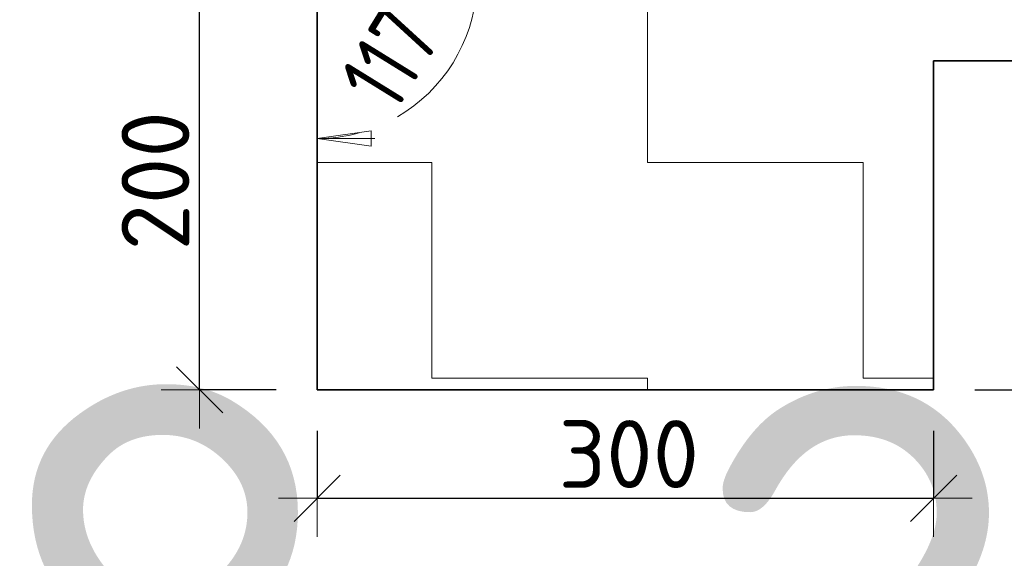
# Model space of a CAD drawing. Header units: metres. Extents: x -38 to 100, y -15 to 21.
# Tile 231 of 246: x 74.455 to 74.934, y 12.618 to 12.879. Entities that reach past the tile are written whole.
import ezdxf

# ---------------------------------------------------------------- set-up
doc = ezdxf.new("R2010")
doc.units = ezdxf.units.M
doc.header["$PDMODE"] = 65
for name, color, linetype, lineweight in [('XR$3$Размерная линия_ общее', 7, 'Continuous', 13), ('XR$4$Размерная линия_ общее', 7, 'Continuous', 13), ('XR$5$Текст_ примечание', 7, 'Continuous', 13), ('XR$6$Размерная линия_ общее', 7, 'Continuous', 13), ('XR$7$Текст_ примечание', 7, 'Continuous', 13)]:
    doc.layers.add(name, color=color, linetype=linetype, lineweight=lineweight)
doc.styles.add('ISOCPEUR', font='txt')
doc.dimstyles.new('DIMSTYLE_28', dxfattribs={"dimtxt": 0.033, "dimasz": 0.0375, "dimexe": 0, "dimexo": 0, "dimgap": 0.0165, "dimtad": 2, "dimdec": 0, "dimlfac": 1000, "dimrnd": 5, "dimzin": 12, "dimdsep": 46, "dimtxsty": 'ISOCPEUR', "dimblk1": 'ALL_ML_STRICH', "dimblk2": 'ALL_ML_STRICH', "dimsah": 1, "dimcen": 0, "dimclrd": 7, "dimclre": 256, "dimclrt": 7, "dimadec": 0, "dimazin": 0, "dimtfac": 1, "dimtdec": 0, "dimtix": 1, "dimtmove": 2, "dimatfit": 3, "dimfxl": 0, "dimtzin": 0, "dimlwd": 0, "dimlwe": -3, "dimarcsym": 0})
doc.dimstyles.new('DIMSTYLE_30', dxfattribs={"dimtxt": 0.033, "dimasz": 0.0375, "dimexe": 0, "dimexo": 0, "dimgap": 0.0165, "dimtad": 2, "dimdec": 0, "dimlfac": 1000, "dimrnd": 5, "dimzin": 12, "dimdsep": 46, "dimtxsty": 'ISOCPEUR', "dimblk1": 'ALL_ML_STRICH', "dimblk2": 'ALL_ML_STRICH', "dimsah": 1, "dimcen": 0, "dimclrd": 7, "dimclre": 256, "dimclrt": 7, "dimadec": 0, "dimazin": 0, "dimtfac": 1, "dimtdec": 0, "dimtix": 1, "dimtmove": 2, "dimatfit": 3, "dimfxl": 0, "dimtzin": 0, "dimlwd": 0, "dimlwe": -3, "dimarcsym": 0})
doc.dimstyles.new('DIMSTYLE_8', dxfattribs={"dimtxt": 0.033, "dimasz": 0.0375, "dimexe": 0, "dimexo": 0, "dimgap": 0.0165, "dimtad": 2, "dimdec": 0, "dimlfac": 1000, "dimrnd": 1, "dimzin": 12, "dimdsep": 46, "dimtxsty": 'ISOCPEUR', "dimblk1": 'ALL_ML_STRICH', "dimblk2": 'ALL_ML_STRICH', "dimsah": 1, "dimcen": 0, "dimclrd": 7, "dimclre": 256, "dimclrt": 7, "dimadec": 0, "dimazin": 0, "dimtfac": 1, "dimtdec": 0, "dimtix": 1, "dimtmove": 2, "dimatfit": 3, "dimfxl": 0, "dimtzin": 0, "dimlwd": 0, "dimlwe": -3, "dimarcsym": 0})
pattern_1 = [(0, (0.21, 0.21), (0.105, 0.105), [0.105, -0.105]), (90, (0.21, 0.21), (-0.105, 0.105), [0.105, -0.105])]

# ---------------------------------------------------------------- blocks, each defined once
blk = doc.blocks.new('ALL_ML_STRICH')
at = {"color": 0, "linetype": 'ByBlock', "lineweight": -2}
for p, q in [((0, -0.5), (0, 0.5)), ((-0.3, -0.3), (0.3, 0.3)), ((-1, 0), (0.5, 0))]:
    blk.add_line(p, q, dxfattribs=at)
blk = doc.blocks.new('*D104')
at = {"layer": 'DEFPOINTS', "color": 7, "linetype": 'Continuous', "lineweight": 13, "transparency": 33554687}
for p in [(75.22301208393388, 12.85948562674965), (75.31543048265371, 12.85948562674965), (74.8993603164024, 12.69948562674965)]:
    blk.add_point(p, dxfattribs=at)
at = {"layer": 'XR$3$Размерная линия_ общее', "color": 253, "linetype": 'Continuous', "lineweight": -2, "true_color": 0xa0a0a0, "transparency": 33554687}
for p, q in [((75.24301208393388, 12.85948562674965), (75.31543048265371, 12.85948562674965)), ((74.91936031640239, 12.69948562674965), (75.31543048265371, 12.69948562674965))]:
    blk.add_line(p, q, dxfattribs=at)
at = {"layer": 'XR$3$Размерная линия_ общее', "color": 7, "linetype": 'Continuous', "lineweight": -2, "transparency": 33554687}
blk.add_line((75.31543048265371, 12.85948562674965), (75.31543048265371, 12.69948562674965), dxfattribs=at)
at = {"layer": 'XR$3$Размерная линия_ общее', "color": 7, "linetype": 'Continuous', "lineweight": 13, "transparency": 33554687, "xscale": 0.0375, "yscale": 0.0375, "zscale": 0.0375}
for p, rotation in [((75.31543048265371, 12.85948562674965), 90), ((75.31543048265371, 12.69948562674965), 270)]:
    blk.add_blockref('ALL_ML_STRICH', p, dxfattribs=dict(at, rotation=rotation))
at = {"layer": 'XR$3$Размерная линия_ общее', "color": 7, "linetype": 'Continuous', "lineweight": 13, "transparency": 33554687, "insert": (75.29393048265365, 12.78443562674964), "char_height": 0.033, "width": 0.099, "attachment_point": 5, "rotation": 90, "style": 'ISOCPEUR'}
blk.add_mtext('\\A1;{160}', dxfattribs=at)
blk = doc.blocks.new('*D113')
at = {"layer": 'DEFPOINTS', "color": 7, "linetype": 'Continuous', "lineweight": 13, "transparency": 33554687}
for p in [(74.5993603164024, 12.69948562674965), (74.8993603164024, 12.69948562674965), (74.5993603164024, 12.6467478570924)]:
    blk.add_point(p, dxfattribs=at)
at = {"layer": 'XR$3$Размерная линия_ общее', "color": 253, "linetype": 'Continuous', "lineweight": -2, "true_color": 0xa0a0a0, "transparency": 33554687}
for p, q in [((74.5993603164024, 12.67948562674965), (74.5993603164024, 12.6467478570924)), ((74.8993603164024, 12.67948562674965), (74.8993603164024, 12.6467478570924))]:
    blk.add_line(p, q, dxfattribs=at)
at = {"layer": 'XR$3$Размерная линия_ общее', "color": 7, "linetype": 'Continuous', "lineweight": -2, "transparency": 33554687}
blk.add_line((74.5993603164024, 12.6467478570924), (74.8993603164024, 12.6467478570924), dxfattribs=at)
at = {"layer": 'XR$3$Размерная линия_ общее', "color": 7, "linetype": 'Continuous', "lineweight": 13, "transparency": 33554687, "xscale": 0.0375, "yscale": 0.0375, "zscale": 0.0375, "rotation": 180}
blk.add_blockref('ALL_ML_STRICH', (74.5993603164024, 12.6467478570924), dxfattribs=at)
at = {"layer": 'XR$3$Размерная линия_ общее', "color": 7, "linetype": 'Continuous', "lineweight": 13, "transparency": 33554687, "xscale": 0.0375, "yscale": 0.0375, "zscale": 0.0375}
blk.add_blockref('ALL_ML_STRICH', (74.8993603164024, 12.6467478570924), dxfattribs=at)
at = {"layer": 'XR$3$Размерная линия_ общее', "color": 7, "linetype": 'Continuous', "lineweight": 13, "transparency": 33554687, "insert": (74.75101031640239, 12.6682478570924), "char_height": 0.033, "width": 0.099, "attachment_point": 5, "style": 'ISOCPEUR'}
blk.add_mtext('\\A1;{300}', dxfattribs=at)
blk = doc.blocks.new('*D224')
at = {"layer": 'DEFPOINTS', "color": 7, "linetype": 'Continuous', "lineweight": 13, "transparency": 33554687}
for p in [(74.5993603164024, 12.89948562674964), (74.54217384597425, 12.69948562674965), (74.5993603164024, 12.69948562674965)]:
    blk.add_point(p, dxfattribs=at)
at = {"layer": 'XR$3$Размерная линия_ общее', "color": 253, "linetype": 'Continuous', "lineweight": -2, "true_color": 0xa0a0a0, "transparency": 33554687}
for p, q in [((74.5793603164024, 12.89948562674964), (74.54217384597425, 12.89948562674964)), ((74.5793603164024, 12.69948562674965), (74.54217384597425, 12.69948562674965))]:
    blk.add_line(p, q, dxfattribs=at)
at = {"layer": 'XR$3$Размерная линия_ общее', "color": 7, "linetype": 'Continuous', "lineweight": -2, "transparency": 33554687}
blk.add_line((74.54217384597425, 12.69948562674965), (74.54217384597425, 12.89948562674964), dxfattribs=at)
at = {"layer": 'XR$3$Размерная линия_ общее', "color": 7, "linetype": 'Continuous', "lineweight": 13, "transparency": 33554687, "xscale": 0.0375, "yscale": 0.0375, "zscale": 0.0375}
for p, rotation in [((74.54217384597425, 12.89948562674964), 90), ((74.54217384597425, 12.69948562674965), 270)]:
    blk.add_blockref('ALL_ML_STRICH', p, dxfattribs=dict(at, rotation=rotation))
at = {"layer": 'XR$3$Размерная линия_ общее', "color": 7, "linetype": 'Continuous', "lineweight": 13, "transparency": 33554687, "insert": (74.52067384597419, 12.80113562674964), "char_height": 0.033, "width": 0.099, "attachment_point": 5, "rotation": 90, "style": 'ISOCPEUR'}
blk.add_mtext('\\A1;{200}', dxfattribs=at)
blk = doc.blocks.new('COMPLEX_ANGLEDIM_0')
at = {"color": 7, "linetype": 'Continuous', "lineweight": 13, "transparency": 33554687}
for p, q in [((74.66893859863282, 12.93427478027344), (74.68570916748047, 12.94266003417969)), ((74.66893859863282, 12.93427478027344), (74.65216815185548, 12.92588952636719)), ((74.66893859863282, 12.93427478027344), (74.68403210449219, 12.91247314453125)), ((74.67732385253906, 12.90911901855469), (74.66893859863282, 12.93427478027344)), ((74.66893859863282, 12.93427478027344), (74.68151654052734, 12.90911901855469)), ((74.66893859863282, 12.93427478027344), (74.66893859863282, 12.93427478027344)), ((74.68403210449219, 12.91247314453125), (74.67732385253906, 12.90911901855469)), ((74.59936029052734, 12.82169470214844), (74.59936029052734, 12.84044470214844)), ((74.62561029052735, 12.82544470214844), (74.59936029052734, 12.82169470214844)), ((74.59936029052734, 12.82169470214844), (74.62561029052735, 12.81794476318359)), ((74.59936029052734, 12.82169470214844), (74.6274853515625, 12.82169470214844)), ((74.59936029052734, 12.82169470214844), (74.59936029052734, 12.82169470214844)), ((74.59936029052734, 12.82169470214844), (74.59936029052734, 12.80294476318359)), ((74.62561029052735, 12.81794476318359), (74.62561029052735, 12.82544470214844))]:
    blk.add_line(p, q, dxfattribs=at)
for start, end in [(10.78742880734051, 26.56505186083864), (300.1652612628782, 356.3998111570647), (270.0000048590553, 285.295600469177)]:
    blk.add_arc((74.59936029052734, 12.89948565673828), 0.07779091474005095, start, end, dxfattribs=at)
at = {"color": 7, "linetype": 'Continuous', "lineweight": 13, "transparency": 33554687, "insert": (74.6371098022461, 12.83319946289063), "char_height": 0.03300000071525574, "width": 0.08897189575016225, "attachment_point": 7, "rotation": 58.282530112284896, "style": 'ISOCPEUR'}
blk.add_mtext('\\W0.79;117%%d', dxfattribs=at)
blk = doc.blocks.new('*D549')
at = {"layer": 'DEFPOINTS', "color": 7, "linetype": 'Continuous', "lineweight": 13, "transparency": 33554687}
for p in [(75.22301208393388, 12.85948562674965), (75.31543048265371, 12.85948562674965), (74.8993603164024, 12.69948562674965)]:
    blk.add_point(p, dxfattribs=at)
at = {"layer": 'XR$4$Размерная линия_ общее', "color": 253, "linetype": 'Continuous', "lineweight": -2, "true_color": 0xa0a0a0, "transparency": 33554687}
for p, q in [((75.24301208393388, 12.85948562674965), (75.31543048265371, 12.85948562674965)), ((74.91936031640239, 12.69948562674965), (75.31543048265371, 12.69948562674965))]:
    blk.add_line(p, q, dxfattribs=at)
at = {"layer": 'XR$4$Размерная линия_ общее', "color": 7, "linetype": 'Continuous', "lineweight": -2, "transparency": 33554687}
blk.add_line((75.31543048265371, 12.85948562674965), (75.31543048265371, 12.69948562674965), dxfattribs=at)
at = {"layer": 'XR$4$Размерная линия_ общее', "color": 7, "linetype": 'Continuous', "lineweight": 13, "transparency": 33554687, "xscale": 0.0375, "yscale": 0.0375, "zscale": 0.0375}
for p, rotation in [((75.31543048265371, 12.85948562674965), 90), ((75.31543048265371, 12.69948562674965), 270)]:
    blk.add_blockref('ALL_ML_STRICH', p, dxfattribs=dict(at, rotation=rotation))
at = {"layer": 'XR$4$Размерная линия_ общее', "color": 7, "linetype": 'Continuous', "lineweight": 13, "transparency": 33554687, "insert": (75.29393048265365, 12.78443562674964), "char_height": 0.033, "width": 0.099, "attachment_point": 5, "rotation": 90, "style": 'ISOCPEUR'}
blk.add_mtext('\\A1;{160}', dxfattribs=at)
blk = doc.blocks.new('*D554')
at = {"layer": 'DEFPOINTS', "color": 7, "linetype": 'Continuous', "lineweight": 13, "transparency": 33554687}
for p in [(74.5993603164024, 12.69948562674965), (74.8993603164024, 12.69948562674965), (74.5993603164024, 12.6467478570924)]:
    blk.add_point(p, dxfattribs=at)
at = {"layer": 'XR$4$Размерная линия_ общее', "color": 253, "linetype": 'Continuous', "lineweight": -2, "true_color": 0xa0a0a0, "transparency": 33554687}
for p, q in [((74.5993603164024, 12.67948562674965), (74.5993603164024, 12.6467478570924)), ((74.8993603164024, 12.67948562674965), (74.8993603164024, 12.6467478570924))]:
    blk.add_line(p, q, dxfattribs=at)
at = {"layer": 'XR$4$Размерная линия_ общее', "color": 7, "linetype": 'Continuous', "lineweight": -2, "transparency": 33554687}
blk.add_line((74.5993603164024, 12.6467478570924), (74.8993603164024, 12.6467478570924), dxfattribs=at)
at = {"layer": 'XR$4$Размерная линия_ общее', "color": 7, "linetype": 'Continuous', "lineweight": 13, "transparency": 33554687, "xscale": 0.0375, "yscale": 0.0375, "zscale": 0.0375, "rotation": 180}
blk.add_blockref('ALL_ML_STRICH', (74.5993603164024, 12.6467478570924), dxfattribs=at)
at = {"layer": 'XR$4$Размерная линия_ общее', "color": 7, "linetype": 'Continuous', "lineweight": 13, "transparency": 33554687, "xscale": 0.0375, "yscale": 0.0375, "zscale": 0.0375}
blk.add_blockref('ALL_ML_STRICH', (74.8993603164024, 12.6467478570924), dxfattribs=at)
at = {"layer": 'XR$4$Размерная линия_ общее', "color": 7, "linetype": 'Continuous', "lineweight": 13, "transparency": 33554687, "insert": (74.75101031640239, 12.6682478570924), "char_height": 0.033, "width": 0.099, "attachment_point": 5, "style": 'ISOCPEUR'}
blk.add_mtext('\\A1;{300}', dxfattribs=at)
blk = doc.blocks.new('*D555')
at = {"layer": 'DEFPOINTS', "color": 7, "linetype": 'Continuous', "lineweight": 13, "transparency": 33554687}
for p in [(74.5993603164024, 12.89948562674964), (74.54217384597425, 12.69948562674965), (74.5993603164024, 12.69948562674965)]:
    blk.add_point(p, dxfattribs=at)
at = {"layer": 'XR$4$Размерная линия_ общее', "color": 253, "linetype": 'Continuous', "lineweight": -2, "true_color": 0xa0a0a0, "transparency": 33554687}
for p, q in [((74.5793603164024, 12.89948562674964), (74.54217384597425, 12.89948562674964)), ((74.5793603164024, 12.69948562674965), (74.54217384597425, 12.69948562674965))]:
    blk.add_line(p, q, dxfattribs=at)
at = {"layer": 'XR$4$Размерная линия_ общее', "color": 7, "linetype": 'Continuous', "lineweight": -2, "transparency": 33554687}
blk.add_line((74.54217384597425, 12.69948562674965), (74.54217384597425, 12.89948562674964), dxfattribs=at)
at = {"layer": 'XR$4$Размерная линия_ общее', "color": 7, "linetype": 'Continuous', "lineweight": 13, "transparency": 33554687, "xscale": 0.0375, "yscale": 0.0375, "zscale": 0.0375}
for p, rotation in [((74.54217384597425, 12.89948562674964), 90), ((74.54217384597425, 12.69948562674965), 270)]:
    blk.add_blockref('ALL_ML_STRICH', p, dxfattribs=dict(at, rotation=rotation))
at = {"layer": 'XR$4$Размерная линия_ общее', "color": 7, "linetype": 'Continuous', "lineweight": 13, "transparency": 33554687, "insert": (74.52067384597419, 12.80113562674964), "char_height": 0.033, "width": 0.099, "attachment_point": 5, "rotation": 90, "style": 'ISOCPEUR'}
blk.add_mtext('\\A1;{200}', dxfattribs=at)
blk = doc.blocks.new('COMPLEX_ANGLEDIM_1')
at = {"color": 7, "linetype": 'Continuous', "lineweight": 13, "transparency": 33554687}
for p, q in [((74.66893859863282, 12.93427478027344), (74.68570916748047, 12.94266003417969)), ((74.66893859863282, 12.93427478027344), (74.65216815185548, 12.92588952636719)), ((74.66893859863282, 12.93427478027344), (74.68403210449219, 12.91247314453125)), ((74.67732385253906, 12.90911901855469), (74.66893859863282, 12.93427478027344)), ((74.66893859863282, 12.93427478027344), (74.68151654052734, 12.90911901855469)), ((74.66893859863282, 12.93427478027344), (74.66893859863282, 12.93427478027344)), ((74.68403210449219, 12.91247314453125), (74.67732385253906, 12.90911901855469)), ((74.59936029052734, 12.82169470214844), (74.59936029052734, 12.84044470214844)), ((74.62561029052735, 12.82544470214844), (74.59936029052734, 12.82169470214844)), ((74.59936029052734, 12.82169470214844), (74.62561029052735, 12.81794476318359)), ((74.59936029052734, 12.82169470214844), (74.6274853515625, 12.82169470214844)), ((74.59936029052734, 12.82169470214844), (74.59936029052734, 12.82169470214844)), ((74.59936029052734, 12.82169470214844), (74.59936029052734, 12.80294476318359)), ((74.62561029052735, 12.81794476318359), (74.62561029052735, 12.82544470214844))]:
    blk.add_line(p, q, dxfattribs=at)
for start, end in [(10.78742880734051, 26.56505186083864), (300.1652612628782, 356.3998111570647), (270.0000048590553, 285.295600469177)]:
    blk.add_arc((74.59936029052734, 12.89948565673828), 0.07779091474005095, start, end, dxfattribs=at)
at = {"color": 7, "linetype": 'Continuous', "lineweight": 13, "transparency": 33554687, "insert": (74.6371098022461, 12.83319946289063), "char_height": 0.03300000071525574, "width": 0.08897189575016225, "attachment_point": 7, "rotation": 58.282530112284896, "style": 'ISOCPEUR'}
blk.add_mtext('\\W0.79;117%%d', dxfattribs=at)
blk = doc.blocks.new('*D911')
at = {"layer": 'DEFPOINTS', "color": 7, "linetype": 'Continuous', "lineweight": 13, "transparency": 33554687}
for p in [(75.22301208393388, 12.85948562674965), (75.31543048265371, 12.85948562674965), (74.8993603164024, 12.69948562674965)]:
    blk.add_point(p, dxfattribs=at)
at = {"layer": 'XR$6$Размерная линия_ общее', "color": 253, "linetype": 'Continuous', "lineweight": -2, "true_color": 0xa0a0a0, "transparency": 33554687}
for p, q in [((75.24301208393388, 12.85948562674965), (75.31543048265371, 12.85948562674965)), ((74.91936031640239, 12.69948562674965), (75.31543048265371, 12.69948562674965))]:
    blk.add_line(p, q, dxfattribs=at)
at = {"layer": 'XR$6$Размерная линия_ общее', "color": 7, "linetype": 'Continuous', "lineweight": -2, "transparency": 33554687}
blk.add_line((75.31543048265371, 12.85948562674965), (75.31543048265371, 12.69948562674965), dxfattribs=at)
at = {"layer": 'XR$6$Размерная линия_ общее', "color": 7, "linetype": 'Continuous', "lineweight": 13, "transparency": 33554687, "xscale": 0.0375, "yscale": 0.0375, "zscale": 0.0375}
for p, rotation in [((75.31543048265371, 12.85948562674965), 90), ((75.31543048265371, 12.69948562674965), 270)]:
    blk.add_blockref('ALL_ML_STRICH', p, dxfattribs=dict(at, rotation=rotation))
at = {"layer": 'XR$6$Размерная линия_ общее', "color": 7, "linetype": 'Continuous', "lineweight": 13, "transparency": 33554687, "insert": (75.29393048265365, 12.78443562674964), "char_height": 0.033, "width": 0.099, "attachment_point": 5, "rotation": 90, "style": 'ISOCPEUR'}
blk.add_mtext('\\A1;{160}', dxfattribs=at)
blk = doc.blocks.new('*D916')
at = {"layer": 'DEFPOINTS', "color": 7, "linetype": 'Continuous', "lineweight": 13, "transparency": 33554687}
for p in [(74.5993603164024, 12.69948562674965), (74.8993603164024, 12.69948562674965), (74.5993603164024, 12.6467478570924)]:
    blk.add_point(p, dxfattribs=at)
at = {"layer": 'XR$6$Размерная линия_ общее', "color": 253, "linetype": 'Continuous', "lineweight": -2, "true_color": 0xa0a0a0, "transparency": 33554687}
for p, q in [((74.5993603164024, 12.67948562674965), (74.5993603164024, 12.6467478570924)), ((74.8993603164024, 12.67948562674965), (74.8993603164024, 12.6467478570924))]:
    blk.add_line(p, q, dxfattribs=at)
at = {"layer": 'XR$6$Размерная линия_ общее', "color": 7, "linetype": 'Continuous', "lineweight": -2, "transparency": 33554687}
blk.add_line((74.5993603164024, 12.6467478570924), (74.8993603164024, 12.6467478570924), dxfattribs=at)
at = {"layer": 'XR$6$Размерная линия_ общее', "color": 7, "linetype": 'Continuous', "lineweight": 13, "transparency": 33554687, "xscale": 0.0375, "yscale": 0.0375, "zscale": 0.0375, "rotation": 180}
blk.add_blockref('ALL_ML_STRICH', (74.5993603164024, 12.6467478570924), dxfattribs=at)
at = {"layer": 'XR$6$Размерная линия_ общее', "color": 7, "linetype": 'Continuous', "lineweight": 13, "transparency": 33554687, "xscale": 0.0375, "yscale": 0.0375, "zscale": 0.0375}
blk.add_blockref('ALL_ML_STRICH', (74.8993603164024, 12.6467478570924), dxfattribs=at)
at = {"layer": 'XR$6$Размерная линия_ общее', "color": 7, "linetype": 'Continuous', "lineweight": 13, "transparency": 33554687, "insert": (74.75101031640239, 12.6682478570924), "char_height": 0.033, "width": 0.099, "attachment_point": 5, "style": 'ISOCPEUR'}
blk.add_mtext('\\A1;{300}', dxfattribs=at)
blk = doc.blocks.new('*D917')
at = {"layer": 'DEFPOINTS', "color": 7, "linetype": 'Continuous', "lineweight": 13, "transparency": 33554687}
for p in [(74.5993603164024, 12.89948562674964), (74.54217384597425, 12.69948562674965), (74.5993603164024, 12.69948562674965)]:
    blk.add_point(p, dxfattribs=at)
at = {"layer": 'XR$6$Размерная линия_ общее', "color": 253, "linetype": 'Continuous', "lineweight": -2, "true_color": 0xa0a0a0, "transparency": 33554687}
for p, q in [((74.5793603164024, 12.89948562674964), (74.54217384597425, 12.89948562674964)), ((74.5793603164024, 12.69948562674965), (74.54217384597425, 12.69948562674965))]:
    blk.add_line(p, q, dxfattribs=at)
at = {"layer": 'XR$6$Размерная линия_ общее', "color": 7, "linetype": 'Continuous', "lineweight": -2, "transparency": 33554687}
blk.add_line((74.54217384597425, 12.69948562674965), (74.54217384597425, 12.89948562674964), dxfattribs=at)
at = {"layer": 'XR$6$Размерная линия_ общее', "color": 7, "linetype": 'Continuous', "lineweight": 13, "transparency": 33554687, "xscale": 0.0375, "yscale": 0.0375, "zscale": 0.0375}
for p, rotation in [((74.54217384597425, 12.89948562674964), 90), ((74.54217384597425, 12.69948562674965), 270)]:
    blk.add_blockref('ALL_ML_STRICH', p, dxfattribs=dict(at, rotation=rotation))
at = {"layer": 'XR$6$Размерная линия_ общее', "color": 7, "linetype": 'Continuous', "lineweight": 13, "transparency": 33554687, "insert": (74.52067384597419, 12.80113562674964), "char_height": 0.033, "width": 0.099, "attachment_point": 5, "rotation": 90, "style": 'ISOCPEUR'}
blk.add_mtext('\\A1;{200}', dxfattribs=at)
blk = doc.blocks.new('COMPLEX_ANGLEDIM_2')
at = {"color": 7, "linetype": 'Continuous', "lineweight": 13, "transparency": 33554687}
for p, q in [((74.66893859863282, 12.93427478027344), (74.68570916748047, 12.94266003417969)), ((74.66893859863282, 12.93427478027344), (74.65216815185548, 12.92588952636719)), ((74.66893859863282, 12.93427478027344), (74.68403210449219, 12.91247314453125)), ((74.67732385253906, 12.90911901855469), (74.66893859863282, 12.93427478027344)), ((74.66893859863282, 12.93427478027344), (74.68151654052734, 12.90911901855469)), ((74.66893859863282, 12.93427478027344), (74.66893859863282, 12.93427478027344)), ((74.68403210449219, 12.91247314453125), (74.67732385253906, 12.90911901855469)), ((74.59936029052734, 12.82169470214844), (74.59936029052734, 12.84044470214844)), ((74.62561029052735, 12.82544470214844), (74.59936029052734, 12.82169470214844)), ((74.59936029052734, 12.82169470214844), (74.62561029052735, 12.81794476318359)), ((74.59936029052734, 12.82169470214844), (74.6274853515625, 12.82169470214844)), ((74.59936029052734, 12.82169470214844), (74.59936029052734, 12.82169470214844)), ((74.59936029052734, 12.82169470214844), (74.59936029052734, 12.80294476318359)), ((74.62561029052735, 12.81794476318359), (74.62561029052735, 12.82544470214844))]:
    blk.add_line(p, q, dxfattribs=at)
for start, end in [(10.78742880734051, 26.56505186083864), (300.1652612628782, 356.3998111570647), (270.0000048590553, 285.295600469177)]:
    blk.add_arc((74.59936029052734, 12.89948565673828), 0.07779091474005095, start, end, dxfattribs=at)
at = {"color": 7, "linetype": 'Continuous', "lineweight": 13, "transparency": 33554687, "insert": (74.6371098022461, 12.83319946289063), "char_height": 0.03300000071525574, "width": 0.08897189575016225, "attachment_point": 7, "rotation": 58.282530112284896, "style": 'ISOCPEUR'}
blk.add_mtext('\\W0.79;117%%d', dxfattribs=at)

msp = doc.modelspace()

# ---------------------------------------------------------------- hatches: boundary and pattern name
at = {"linetype": 'Continuous', "lineweight": 13, "transparency": 33554687}
h = msp.add_hatch(dxfattribs=at)
h.set_pattern_fill('____', scale=0.105, style=0, pattern_type=2)
h.set_pattern_definition(pattern_1)
h.paths.add_polyline_path([(74.67936031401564, 12.93948562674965), (74.5993603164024, 12.89948562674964), (74.5993603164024, 12.69948562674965), (74.8993603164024, 12.69948562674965), (74.8993603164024, 12.85948562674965), (75.22301208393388, 12.85948562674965), (75.22301208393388, 13.05948562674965), (74.67936031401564, 13.05948562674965)], flags=0)
h = msp.add_hatch(dxfattribs=at)
h.set_pattern_fill('____', scale=0.105, style=0, pattern_type=2)
h.set_pattern_definition(pattern_1)
h.paths.add_polyline_path([(74.67936031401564, 12.93948562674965), (74.5993603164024, 12.89948562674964), (74.5993603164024, 12.69948562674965), (74.8993603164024, 12.69948562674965), (74.8993603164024, 12.85948562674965), (75.22301208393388, 12.85948562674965), (75.22301208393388, 13.05948562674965), (74.67936031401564, 13.05948562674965)], flags=0)
h = msp.add_hatch(dxfattribs=at)
h.set_pattern_fill('____', scale=0.105, style=0, pattern_type=2)
h.set_pattern_definition(pattern_1)
h.paths.add_polyline_path([(74.67936031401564, 12.93948562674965), (74.5993603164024, 12.89948562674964), (74.5993603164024, 12.69948562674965), (74.8993603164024, 12.69948562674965), (74.8993603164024, 12.85948562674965), (75.22301208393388, 12.85948562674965), (75.22301208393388, 13.05948562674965), (74.67936031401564, 13.05948562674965)], flags=0)

# ---------------------------------------------------------------- linework, layer by layer
at = {"color": 7, "linetype": 'Continuous', "lineweight": 35, "transparency": 33554687}
for p, q in [((74.5993603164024, 12.89948562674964), (74.5993603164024, 12.85948562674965)), ((74.5993603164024, 12.89948562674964), (74.5993603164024, 12.85948562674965)), ((74.5993603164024, 12.89948562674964), (74.5993603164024, 12.85948562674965)), ((74.5993603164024, 12.85948562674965), (74.5993603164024, 12.69948562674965)), ((74.5993603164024, 12.85948562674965), (74.5993603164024, 12.69948562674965)), ((74.5993603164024, 12.85948562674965), (74.5993603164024, 12.69948562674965)), ((74.8993603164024, 12.69948562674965), (74.8993603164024, 12.85948562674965)), ((74.8993603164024, 12.85948562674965), (75.22301208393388, 12.85948562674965)), ((74.8993603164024, 12.69948562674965), (74.8993603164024, 12.85948562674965)), ((74.8993603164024, 12.85948562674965), (75.22301208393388, 12.85948562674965)), ((74.8993603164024, 12.69948562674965), (74.8993603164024, 12.85948562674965)), ((74.8993603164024, 12.85948562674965), (75.22301208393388, 12.85948562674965)), ((74.5993603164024, 12.69948562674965), (74.8993603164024, 12.69948562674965)), ((74.5993603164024, 12.69948562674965), (74.8993603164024, 12.69948562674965)), ((74.5993603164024, 12.69948562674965), (74.8993603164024, 12.69948562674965))]:
    msp.add_line(p, q, dxfattribs=at)

# ---------------------------------------------------------------- block references
at = {"color": 7, "linetype": 'Continuous', "lineweight": 13, "transparency": 33554687}
for name in ['COMPLEX_ANGLEDIM_0', 'COMPLEX_ANGLEDIM_1', 'COMPLEX_ANGLEDIM_2']:
    msp.add_blockref(name, (0, 0), dxfattribs=at)

# ---------------------------------------------------------------- texts
at = {"layer": 'XR$5$Текст_ примечание', "color": 7, "linetype": 'Continuous', "lineweight": 35, "transparency": 33554687, "insert": (72.9065654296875, 12.45141296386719), "char_height": 0.25, "width": 2.743714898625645, "attachment_point": 7, "style": 'ISOCPEUR'}
msp.add_mtext('\\W0.96;ГОСТ 34028-2016', dxfattribs=at)
at = {"layer": 'XR$7$Текст_ примечание', "color": 7, "linetype": 'Continuous', "lineweight": 35, "transparency": 33554687, "insert": (72.9065654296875, 12.45141296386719), "char_height": 0.25, "width": 2.743714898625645, "attachment_point": 7, "style": 'ISOCPEUR'}
msp.add_mtext('\\W0.96;ГОСТ 34028-2016', dxfattribs=at)

# ---------------------------------------------------------------- dimensions: what is measured, and where the dimension line sits
at = {"layer": 'XR$3$Размерная линия_ общее', "color": 7, "linetype": 'Continuous', "lineweight": 13, "transparency": 33554687}
for base, p1, p2, angle, dimstyle, picture, middle in [((74.54217384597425, 12.89948562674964), (74.5793603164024, 12.69948562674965), (74.5793603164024, 12.89948562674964), 90, 'DIMSTYLE_28', '*D224', (74.52067384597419, 12.80113562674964)), ((75.31543048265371, 12.69948562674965), (75.24301208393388, 12.85948562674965), (74.91936031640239, 12.69948562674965), 270, 'DIMSTYLE_8', '*D104', (75.29393048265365, 12.78443562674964))]:
    dim = msp.add_linear_dim(base=base, p1=p1, p2=p2, angle=angle, dimstyle=dimstyle, override={"dimpost": '<>', "dimclrd": 7, "dimclre": 253, "dimclrt": 7, "dimlwd": 0, "dimlwe": 65533}, dxfattribs=at)
    dim.commit()
    dim.dimension.update_dxf_attribs({"geometry": picture, "text_midpoint": middle, "dimtype": 160})
dim = msp.add_linear_dim(base=(74.8993603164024, 12.6467478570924), p1=(74.5993603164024, 12.67948562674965), p2=(74.8993603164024, 12.67948562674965), dimstyle='DIMSTYLE_8', override={"dimpost": '<>', "dimclrd": 7, "dimclre": 253, "dimclrt": 7, "dimlwd": 0, "dimlwe": 65533}, dxfattribs=at)
dim.commit()
dim.dimension.update_dxf_attribs({"geometry": '*D113', "text_midpoint": (74.75101031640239, 12.6682478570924), "dimtype": 160})
at = {"layer": 'XR$4$Размерная линия_ общее', "color": 7, "linetype": 'Continuous', "lineweight": 13, "transparency": 33554687}
for base, p1, p2, angle, dimstyle, picture, middle in [((74.54217384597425, 12.89948562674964), (74.5793603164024, 12.69948562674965), (74.5793603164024, 12.89948562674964), 90, 'DIMSTYLE_30', '*D555', (74.52067384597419, 12.80113562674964)), ((75.31543048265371, 12.69948562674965), (75.24301208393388, 12.85948562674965), (74.91936031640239, 12.69948562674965), 270, 'DIMSTYLE_8', '*D549', (75.29393048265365, 12.78443562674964))]:
    dim = msp.add_linear_dim(base=base, p1=p1, p2=p2, angle=angle, dimstyle=dimstyle, override={"dimpost": '<>', "dimclrd": 7, "dimclre": 253, "dimclrt": 7, "dimlwd": 0, "dimlwe": 65533}, dxfattribs=at)
    dim.commit()
    dim.dimension.update_dxf_attribs({"geometry": picture, "text_midpoint": middle, "dimtype": 160})
dim = msp.add_linear_dim(base=(74.8993603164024, 12.6467478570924), p1=(74.5993603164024, 12.67948562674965), p2=(74.8993603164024, 12.67948562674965), dimstyle='DIMSTYLE_8', override={"dimpost": '<>', "dimclrd": 7, "dimclre": 253, "dimclrt": 7, "dimlwd": 0, "dimlwe": 65533}, dxfattribs=at)
dim.commit()
dim.dimension.update_dxf_attribs({"geometry": '*D554', "text_midpoint": (74.75101031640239, 12.6682478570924), "dimtype": 160})
at = {"layer": 'XR$6$Размерная линия_ общее', "color": 7, "linetype": 'Continuous', "lineweight": 13, "transparency": 33554687}
for base, p1, p2, angle, dimstyle, picture, middle in [((74.54217384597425, 12.89948562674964), (74.5793603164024, 12.69948562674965), (74.5793603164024, 12.89948562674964), 90, 'DIMSTYLE_30', '*D917', (74.52067384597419, 12.80113562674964)), ((75.31543048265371, 12.69948562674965), (75.24301208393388, 12.85948562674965), (74.91936031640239, 12.69948562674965), 270, 'DIMSTYLE_8', '*D911', (75.29393048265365, 12.78443562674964))]:
    dim = msp.add_linear_dim(base=base, p1=p1, p2=p2, angle=angle, dimstyle=dimstyle, override={"dimpost": '<>', "dimclrd": 7, "dimclre": 253, "dimclrt": 7, "dimlwd": 0, "dimlwe": 65533}, dxfattribs=at)
    dim.commit()
    dim.dimension.update_dxf_attribs({"geometry": picture, "text_midpoint": middle, "dimtype": 160})
dim = msp.add_linear_dim(base=(74.8993603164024, 12.6467478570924), p1=(74.5993603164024, 12.67948562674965), p2=(74.8993603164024, 12.67948562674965), dimstyle='DIMSTYLE_8', override={"dimpost": '<>', "dimclrd": 7, "dimclre": 253, "dimclrt": 7, "dimlwd": 0, "dimlwe": 65533}, dxfattribs=at)
dim.commit()
dim.dimension.update_dxf_attribs({"geometry": '*D916', "text_midpoint": (74.75101031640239, 12.6682478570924), "dimtype": 160})

doc.saveas('drawing.dxf')
